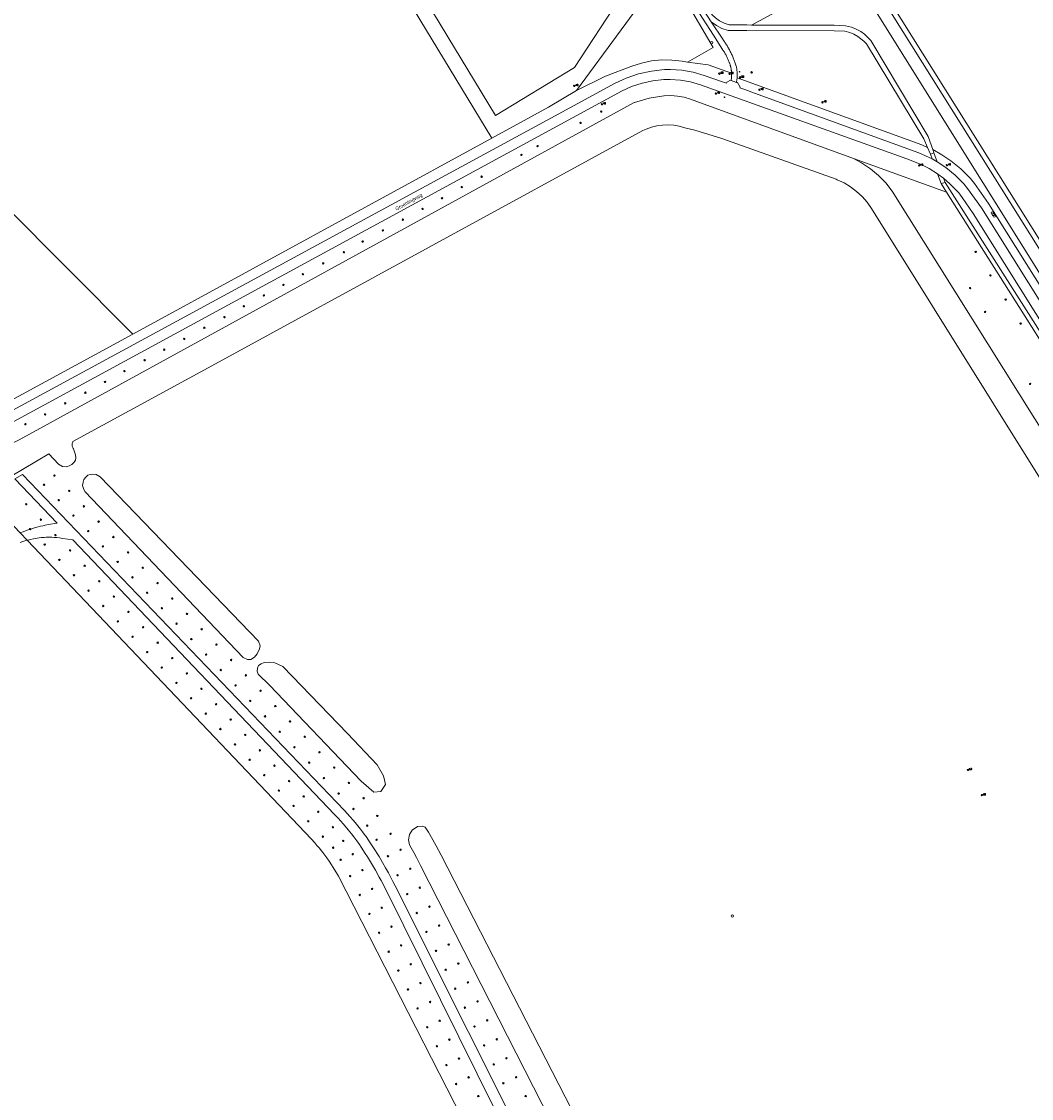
# Model space of a CAD drawing. Header units: metres. Extents: x 138165 to 154469, y 480134 to 494189.
# Tile 139 of 256: x 148041 to 148399, y 483100 to 483481. Entities that reach past the tile are written whole.
import ezdxf

# ---------------------------------------------------------------- set-up
doc = ezdxf.new("R2010")
doc.units = ezdxf.units.M
doc.header["$LTSCALE"] = 0.001
doc.header["$MEASUREMENT"] = 0
for name, color, linetype, lineweight in [('Level 5', 7, 'Continuous', 0), ('TOP-L-terrein schutting raster hek leuning', 7, 'Continuous', 0), ('TOP-L-topo objecten punt', 7, 'Continuous', 0), ('TOP-L-topo objecten vlak', 7, 'Continuous', 0), ('TOP-L-water beschoeiing', 7, 'Continuous', 0), ('TOP-T-topo huisnummering naamgeving', 7, 'Continuous', 0)]:
    doc.layers.add(name, color=color, linetype=linetype, lineweight=lineweight)
doc.styles.add('Style-INTL_ISO', font='INTL_ISO.shx')
doc.styles.add('Style-STANDARD', font='STANDARD.shx')

# ---------------------------------------------------------------- blocks, each defined once
blk = doc.blocks.new('24')
at = {"layer": 'TOP-L-topo objecten punt', "color": 7, "linetype": 'Continuous', "lineweight": 0}
for radius in [0.025, 0.0182, 0.0115, 0.005]:
    blk.add_circle((0, 0), radius, dxfattribs=at)
blk = doc.blocks.new('*U13')
at = {"layer": 'Level 5', "color": 7, "linetype": 'Continuous', "lineweight": 0}
blk.add_circle((0, 0), 0.0415, dxfattribs=at)
blk = doc.blocks.new('150')
at = {"layer": 'Level 5', "color": 7, "linetype": 'Continuous', "lineweight": 0}
blk.add_blockref('*U13', (0, 0), dxfattribs=at)
blk = doc.blocks.new('121')
at = {"layer": 'TOP-L-topo objecten punt', "color": 7, "linetype": 'Continuous', "lineweight": 0}
blk.add_circle((0, 0), 0.025, dxfattribs=at)
at = {"layer": 'TOP-L-topo objecten punt', "color": 7, "linetype": 'Continuous', "lineweight": 0, "style": 'Style-STANDARD'}
blk.add_text('LD', height=0.06, dxfattribs=at).set_placement((0.0483, 0))
blk = doc.blocks.new('10')
at = {"layer": 'TOP-L-topo objecten punt', "linetype": 'Continuous', "lineweight": 0}
blk.add_circle((0, 0), 0.0125, dxfattribs=at)
blk = doc.blocks.new('175')
at = {"layer": 'TOP-L-topo objecten punt', "color": 7, "linetype": 'Continuous', "lineweight": 0}
blk.add_circle((0, 0), 0.025, dxfattribs=at)
at = {"layer": 'TOP-L-topo objecten punt', "color": 7, "linetype": 'Continuous', "lineweight": 0, "style": 'Style-STANDARD'}
blk.add_text('SB', height=0.06, dxfattribs=at).set_placement((0.0483, 0))
blk = doc.blocks.new('11')
at = {"layer": 'TOP-L-topo objecten punt', "color": 7, "linetype": 'Continuous', "lineweight": 0}
blk.add_circle((0, 0), 0.025, dxfattribs=at)
at = {"layer": 'TOP-L-topo objecten punt', "color": 7, "linetype": 'Continuous', "lineweight": 0, "style": 'Style-STANDARD'}
blk.add_text('AB', height=0.06, dxfattribs=at).set_placement((0.0483, 0))
blk = doc.blocks.new('14')
at = {"layer": 'TOP-L-topo objecten punt', "color": 7, "linetype": 'Continuous', "lineweight": 0}
blk.add_circle((0, 0), 0.025, dxfattribs=at)
at = {"layer": 'TOP-L-topo objecten punt', "color": 7, "linetype": 'Continuous', "lineweight": 0, "style": 'Style-STANDARD'}
blk.add_text('VB', height=0.06, dxfattribs=at).set_placement((0.0483, 0))

msp = doc.modelspace()

# ---------------------------------------------------------------- linework, layer by layer
at = {"layer": 'TOP-L-terrein schutting raster hek leuning', "flags": 128}
msp.add_lwpolyline([(148207.25, 483063.9), (148211.03, 483065.79), (148153.34, 483178.51), (148152.7, 483179.6), (148151.86, 483180.97), (148151.52, 483181.52), (148150.89, 483182.49), (148150.03, 483183.79), (148149.24, 483184.94), (148148.54, 483185.92), (148147.8, 483186.86), (148147.33, 483187.44), (148146.47, 483188.49), (148145.74, 483189.35), (148144.98, 483190.24), (148143.8, 483191.57), (148043.12, 483297.37), (148040.66, 483299.96), (148028, 483313.26), (148026.89, 483312.22)], dxfattribs=at)
at = {"layer": 'TOP-L-topo objecten vlak', "flags": 128}
for points in [[(148114.12, 483604.47), (148185.98, 483648.7), (148268.84, 483513.5), (148236.94, 483464.67), (148208.92, 483447.74), (148114.12, 483604.47)], [(148137.61, 483555.34), (148207.69, 483439.64)], [(148325.38, 483521.99), (148326.04, 483522.4), (148326.89, 483522.93), (148341.28, 483500), (148608.6, 483073.9), (148654.54, 483000), (148786.42, 482787.86)], [(148325.38, 483521.99), (148607.06, 483073.05), (148785.15, 482787.15), (148785.44, 482786.43), (148785.52, 482786.2), (148785.73, 482785.56), (148785.83, 482785.19), (148785.92, 482784.89), (148786.04, 482784.39), (148786.14, 482783.91), (148786.18, 482783.67), (148786.23, 482783.38), (148786.33, 482782.69), (148786.37, 482782.23), (148786.41, 482781.74), (148786.43, 482781.12), (148786.43, 482780.53), (148786.42, 482780.09), (148786.4, 482779.78), (148786.36, 482779.31), (148786.31, 482778.84), (148786.26, 482778.45), (148786.18, 482777.97), (148786.11, 482777.59)], [(148322.44, 483518.98), (148334.12, 483500), (148428.99, 483348.11)], [(148299.63, 483479.75), (148298, 483479.76), (148291.67, 483479.8), (148289.91, 483480.41), (148288.27, 483481.27), (148286.87, 483482.29), (148285.71, 483483.4), (148284.61, 483484.8), (148278.99, 483495.2), (148277.99, 483497.69), (148277.11, 483500.4), (148276.45, 483503.07), (148275.98, 483505.67)], [(148237.7, 483456.61), (148267.65, 483497.45), (148276.78, 483487.45), (148286.09, 483471.85), (148276.97, 483466.56)], [(148285.38, 483480.91), (148281.43, 483486.89)], [(148316.39, 483488.92), (148299.63, 483479.75)], [(148279.87, 483485.8), (148286.15, 483476.16), (148289.35, 483471.13), (148289.52, 483470.89), (148289.69, 483470.63), (148289.86, 483470.38), (148290.02, 483470.12), (148290.18, 483469.85), (148290.33, 483469.59), (148290.48, 483469.32), (148290.63, 483469.05), (148290.77, 483468.78), (148290.91, 483468.51), (148291.04, 483468.23), (148291.17, 483467.95), (148291.29, 483467.67), (148291.41, 483467.39), (148291.52, 483467.1), (148291.63, 483466.82), (148291.69, 483466.66), (148291.76, 483466.49), (148291.83, 483466.32), (148291.89, 483466.15), (148291.95, 483465.97), (148292.01, 483465.79), (148292.06, 483465.62), (148292.12, 483465.44), (148292.17, 483465.27), (148292.21, 483465.09), (148292.26, 483464.91), (148292.3, 483464.73), (148292.33, 483464.55), (148292.37, 483464.37), (148292.4, 483464.18), (148292.43, 483464), (148292.46, 483463.82), (148292.48, 483463.64), (148292.51, 483463.46), (148292.52, 483463.27), (148292.54, 483463.09), (148292.55, 483462.9), (148292.56, 483462.72), (148292.56, 483462.71)], [(148285.38, 483480.91), (148287.21, 483479.57), (148289.12, 483478.57), (148291.33, 483477.8), (148297.99, 483477.76), (148328.84, 483477.66), (148332.62, 483477.52), (148334.38, 483477.08), (148335.86, 483476.49), (148337.23, 483475.73), (148338.38, 483474.91), (148339.34, 483474.07), (148340.29, 483473.05), (148360.66, 483439.46), (148361.93, 483436.44)], [(148294.51, 483461), (148294.52, 483461.08), (148294.53, 483461.36), (148294.54, 483461.64), (148294.55, 483461.92), (148294.54, 483462.2), (148294.54, 483462.47), (148294.53, 483462.72), (148294.51, 483463), (148294.49, 483463.27), (148294.47, 483463.52), (148294.44, 483463.79), (148294.41, 483464.07), (148294.37, 483464.35), (148294.32, 483464.62), (148294.27, 483464.9), (148294.18, 483465.22), (148294.07, 483465.56), (148293.96, 483465.89), (148293.85, 483466.23), (148293.74, 483466.56), (148293.62, 483466.89), (148293.52, 483467.18), (148293.39, 483467.51), (148293.26, 483467.83), (148293.13, 483468.16), (148292.99, 483468.49), (148292.85, 483468.81), (148292.73, 483469.09), (148292.58, 483469.41), (148292.43, 483469.73), (148292.28, 483470.04), (148292.12, 483470.36), (148291.96, 483470.67), (148291.8, 483470.99), (148291.63, 483471.3), (148291.46, 483471.6), (148291.29, 483471.91), (148291.11, 483472.22), (148290.95, 483472.48), (148290.77, 483472.78), (148290.58, 483473.08), (148290.39, 483473.37), (148290.22, 483473.62), (148290.03, 483473.92), (148289.83, 483474.21), (148289.62, 483474.5), (148289.42, 483474.78), (148285.38, 483480.91)], [(148363.77, 483435.68), (148362.21, 483440.25), (148341.89, 483474.25), (148340.74, 483475.5), (148339.62, 483476.48), (148338.3, 483477.43), (148336.71, 483478.3), (148335, 483478.98), (148332.9, 483479.52), (148328.88, 483479.66), (148299.63, 483479.75)], [(148036.8, 483342.71), (148224.47, 483444.53), (148227.24, 483446.07), (148251.37, 483459.14), (148255.25, 483460.92), (148259.64, 483462.42), (148264.15, 483463.46), (148268.76, 483464.02), (148270.93, 483464.04), (148274.98, 483463.75), (148278.98, 483463.05), (148282.89, 483461.92), (148289.02, 483459.78), (148290.73, 483459.21), (148290.84, 483459.51), (148292.21, 483460.21), (148292.4, 483460.16)], [(148276.97, 483466.56), (148275.07, 483466.93), (148271.46, 483467.34), (148267.83, 483467.37), (148264.22, 483467.02), (148260.66, 483466.29), (148257.2, 483465.2), (148247.91, 483461.67), (148237.7, 483456.61)], [(148292.56, 483462.71), (148284.33, 483465.65), (148276.97, 483466.56)], [(148080.49, 483370.3), (147989.12, 483462.14)], [(148032.86, 483336.46), (148252.54, 483455.75), (148253.57, 483456.31), (148257.14, 483457.93), (148260.87, 483459.18), (148264.7, 483460.02), (148268.6, 483460.47), (148270.83, 483460.5), (148274.47, 483460.25), (148278.05, 483459.63), (148281.56, 483458.63), (148354.62, 483432.38), (148359.75, 483430.34), (148362.51, 483428.94), (148365.48, 483427.03)], [(148292.4, 483460.16), (148292.52, 483461.09), (148292.54, 483461.28), (148292.55, 483461.46), (148292.56, 483461.65), (148292.57, 483461.83), (148292.57, 483461.98), (148292.57, 483462.17), (148292.57, 483462.35), (148292.57, 483462.54), (148292.56, 483462.71)], [(148294.34, 483459.44), (148292.4, 483460.16)], [(148294.51, 483461), (148294.5, 483460.8), (148294.47, 483460.54), (148294.34, 483459.44)], [(148361.93, 483436.44), (148360.17, 483437.26), (148359.95, 483437.35), (148294.51, 483461)], [(148237.7, 483456.61), (148227.78, 483450.65), (148207.69, 483439.64)], [(148294.34, 483459.44), (148294.67, 483459.37), (148295.62, 483457.72), (148295.52, 483457.47), (148297.26, 483456.87), (148300.7, 483455.57), (148358.9, 483434.54), (148363.54, 483432.38)], [(148335.73, 483432.49), (148280.21, 483452.64), (148278.02, 483453.54), (148275.74, 483454.2), (148273.4, 483454.62), (148271.04, 483454.8), (148268.66, 483454.72), (148268.63, 483454.72), (148263.34, 483453.82), (148258.17, 483452.38), (148258.11, 483452.35), (148040.29, 483332.87), (148027.66, 483326.94), (148015.76, 483327.6), (147673, 483143.4)], [(148037.69, 483320.14), (148050.78, 483327.94), (148054.2, 483324.36), (148055.69, 483323.51), (148057.17, 483323.3), (148058.23, 483323.78), (148058.99, 483324.23), (148059.75, 483324.96), (148060.2, 483325.71), (148060.33, 483326.54), (148060.3, 483327.61), (148059.92, 483328.67), (148059.48, 483329.68), (148059.36, 483329.9), (148059.24, 483330.16), (148059.16, 483330.42), (148059.1, 483330.69), (148059.07, 483330.97), (148059.07, 483331.25), (148059.1, 483331.53), (148059.16, 483331.8), (148059.25, 483332.07), (148059.35, 483332.31), (148109.85, 483359.86), (148261.19, 483442.4), (148262.32, 483442.92), (148264.2, 483443.6), (148266.13, 483444.07), (148268.11, 483444.35), (148270.1, 483444.41), (148272.09, 483444.27), (148274.05, 483443.91), (148275.97, 483443.36), (148279.58, 483442.51), (148289.09, 483439.54), (148329.54, 483425.16), (148329.96, 483424.99), (148332.39, 483423.86), (148334.69, 483422.48), (148336.84, 483420.86), (148338.8, 483419.04), (148340.56, 483417.01), (148342.09, 483414.82), (148450.69, 483240.95)], [(148207.69, 483439.64), (148080.49, 483370.3)], [(148080.49, 483370.3), (148034.8, 483345.4), (147946.61, 483434.97)], [(148362.96, 483433.98), (148361.93, 483436.44)], [(148362.96, 483433.98), (148364.18, 483434.48)], [(148363.54, 483432.38), (148362.96, 483433.98)], [(148363.77, 483435.68), (148364.18, 483434.48)], [(148428.99, 483348.11), (148428.36, 483348.22), (148428.04, 483348.28), (148427.41, 483348.41), (148426.78, 483348.55), (148426.15, 483348.69), (148383.57, 483416.58), (148378.55, 483423.68), (148377.11, 483425.45), (148373.78, 483428.82), (148370.22, 483431.72), (148367.01, 483433.85), (148363.77, 483435.68)], [(148364.18, 483434.48), (148365.39, 483431.33)], [(148368.7, 483420.57), (148335.73, 483432.49)], [(148461.58, 483242.05), (148349.46, 483420.97), (148347.15, 483423.89), (148344.56, 483426.54), (148341.71, 483428.9), (148338.62, 483430.96), (148335.73, 483432.49)], [(148365.39, 483431.33), (148363.54, 483432.38)], [(148365.39, 483431.33), (148368.44, 483429.3), (148371.76, 483426.6), (148374.78, 483423.56), (148376.16, 483421.87), (148381.03, 483414.98), (148631.86, 483014.9), (148633.34, 483012.17), (148635.17, 483007.98), (148636.55, 483003.61), (148638.92, 482995.42)], [(148365.48, 483427.03), (148366.78, 483423.6)], [(148365.48, 483427.03), (148365.55, 483426.99), (148367.57, 483425.55)], [(148368.14, 483424.05), (148366.78, 483423.6)], [(148366.78, 483423.6), (148368.7, 483420.57)], [(148633.25, 483002.28), (148631.55, 483007.33), (148629.32, 483012.17), (148628.92, 483012.91), (148378.09, 483413.05), (148374.26, 483418.7), (148373, 483420.31), (148369.86, 483423.56), (148367.57, 483425.55)], [(148367.57, 483425.55), (148368.14, 483424.05)], [(148368.14, 483424.05), (148483.22, 483243.33), (148633.25, 483002.28)], [(148368.7, 483420.57), (148481.53, 483242.26), (148598.72, 483054.73)], [(148225.14, 483071.95), (148173.44, 483175.03), (148172.67, 483176.53), (148171.05, 483179.59), (148170.06, 483181.39), (148168.93, 483183.36), (148167.72, 483185.39), (148165.81, 483188.48), (148164.62, 483190.32), (148163.14, 483192.47), (148162.83, 483192.9), (148161.92, 483194.13), (148161.2, 483195.08), (148159.79, 483196.85), (148158.7, 483198.15), (148157.41, 483199.63), (148155.54, 483201.65), (148041.43, 483320.68), (148038.71, 483319.08)], [(148038.71, 483319.08), (148053.7, 483303.36), (148050.57, 483302.89), (148049.55, 483302.69), (148048.8, 483302.53), (148047.85, 483302.31), (148047.01, 483302.09), (148046.03, 483301.83), (148045.4, 483301.64), (148044.4, 483301.33), (148043.52, 483301.04), (148042.54, 483300.69), (148041.7, 483300.37), (148040.93, 483300.07)], [(148063.19, 483315.28), (148063.65, 483314.47), (148119.64, 483255.86), (148121.13, 483255.15), (148122.29, 483255.15), (148123.57, 483255.94), (148124.6, 483257.16), (148125.34, 483258.93), (148125.64, 483260.03), (148125.09, 483261.61), (148069.01, 483319.79), (148067.54, 483320.59), (148066.36, 483320.78), (148065.41, 483320.69), (148064.56, 483320.36), (148063.85, 483319.74), (148063.23, 483318.93), (148062.9, 483317.89), (148062.76, 483316.76), (148062.9, 483316.05), (148063.19, 483315.28)], [(148040.68, 483296.57), (148041.63, 483296.91), (148042.66, 483297.24), (148043.12, 483297.37), (148043.39, 483297.44), (148044.3, 483297.67), (148045.4, 483297.91), (148045.94, 483298.01), (148046.67, 483298.12), (148047.43, 483298.23), (148048.15, 483298.3), (148049.12, 483298.38), (148049.84, 483298.41), (148050.74, 483298.43), (148051.81, 483298.42), (148052.72, 483298.37), (148053.68, 483298.29), (148054.59, 483298.19), (148055.73, 483298.02), (148059.32, 483297.46), (148151.98, 483200.28), (148153.25, 483198.95), (148154.22, 483197.89), (148155.04, 483196.97), (148156.36, 483195.42), (148156.78, 483194.92), (148157.93, 483193.48), (148158.77, 483192.41), (148159.85, 483190.95), (148160.77, 483189.66), (148161.41, 483188.74), (148162.87, 483186.53), (148163.67, 483185.25), (148165.08, 483182.95), (148166.49, 483180.53), (148167.81, 483178.16), (148168.47, 483176.92), (148169.96, 483174.03), (148215.48, 483082.27)], [(148169.35, 483214.03), (148167.06, 483217.82), (148156.52, 483229), (148133.68, 483252.7), (148130.83, 483253.93), (148128.81, 483254.17), (148127.04, 483254.11), (148126.01, 483253.62), (148125.09, 483253.02), (148124.67, 483252.1), (148124.6, 483251), (148124.97, 483249.96), (148128.93, 483246.12), (148161.43, 483212.1), (148165.91, 483208.16), (148168.34, 483208.45), (148169.99, 483210.88), (148169.35, 483214.03)], [(148241.63, 483083.56), (148235.97, 483095.75), (148189.72, 483185.94), (148187.93, 483189.24), (148186.74, 483191.35), (148185.19, 483193.99), (148184.11, 483195.78), (148182.97, 483196.19), (148181.4, 483196.02), (148179.48, 483194.8), (148178.52, 483193.22), (148178.17, 483191.3), (148178.52, 483189.53), (148179.12, 483188.48), (148180.03, 483186.82), (148180.95, 483185.05), (148182.35, 483182.19), (148234.71, 483079.75), (148241.63, 483083.56)]]:
    msp.add_lwpolyline(points, dxfattribs=at)
at = {"layer": 'TOP-L-water beschoeiing', "flags": 128}
msp.add_lwpolyline([(148341.28, 483500), (148608.6, 483073.9), (148654.54, 483000)], dxfattribs=at)

# ---------------------------------------------------------------- block references
at = {"layer": 'TOP-L-topo objecten punt', "xscale": 10, "yscale": 10, "zscale": 10}
for name, p in [('150', (148285.54, 483473.45)), ('175', (148288.23, 483462.54)), ('14', (148291.83, 483462.44)), ('10', (148295.41, 483463.22)), ('175', (148295.58, 483461.22)), ('14', (148295.58, 483461.22)), ('11', (148295.58, 483461.22)), ('24', (148299.67, 483463)), ('11', (148236.86, 483458.18)), ('14', (148302.43, 483456.81)), ('14', (148287, 483455.48)), ('10', (148290.07, 483454.16)), ('11', (148324.73, 483452.39)), ('24', (148246.42, 483449.12)), ('14', (148246.62, 483451.69)), ('24', (148239.07, 483445.11)), ('24', (148218.14, 483433.77)), ('24', (148223.86, 483436.89)), ('11', (148359.01, 483430.04)), ('11', (148368.81, 483430.11)), ('24', (148204.06, 483426.06)), ('24', (148197.02, 483422.36)), ('24', (148190.03, 483418.44)), ('24', (148183.13, 483414.66)), ('24', (148176.18, 483410.84)), ('150', (148384.92, 483413.18)), ('150', (148385.28, 483412.63)), ('150', (148385.61, 483412.11)), ('24', (148169.11, 483407.05)), ('24', (148161.94, 483403.12)), ('24', (148155.27, 483399.33)), ('24', (148379, 483399.45)), ('24', (148147.97, 483395.39)), ('24', (148140.78, 483391.53)), ('24', (148133.89, 483387.77)), ('24', (148384.24, 483391.13)), ('24', (148126.95, 483384.03)), ('24', (148377.04, 483386.64)), ('24', (148119.85, 483380.21)), ('24', (148389.62, 483382.56)), ('24', (148113, 483376.34)), ('24', (148382.32, 483378.2)), ('24', (148105.85, 483372.59)), ('24', (148394.93, 483374.07)), ('24', (148098.73, 483368.64)), ('24', (148091.68, 483364.82)), ('24', (148084.73, 483361.08)), ('24', (148077.58, 483357.24)), ('24', (148070.7, 483353.41)), ('24', (148063.73, 483349.6)), ('24', (148398.26, 483352.71)), ('24', (148056.59, 483345.84)), ('24', (148049.47, 483341.89)), ('24', (148042.5, 483338.46)), ('24', (148052.8, 483320.27)), ('24', (148049.09, 483317.03)), ('24', (148054.31, 483311.56)), ('24', (148058.01, 483314.83)), ('24', (148042.81, 483310.1)), ('24', (148063.23, 483309.39)), ('24', (148047.98, 483304.66)), ('24', (148059.52, 483306.1)), ('24', (148068.44, 483303.95)), ('24', (148044.15, 483301.31)), ('24', (148064.74, 483300.63)), ('24', (148053.15, 483299.21)), ('24', (148073.65, 483298.51)), ('24', (148049.33, 483295.86)), ('24', (148058.32, 483293.77)), ('24', (148069.96, 483295.17)), ('24', (148078.87, 483293.07)), ('24', (148054.52, 483290.42)), ('24', (148063.49, 483288.33)), ('24', (148075.18, 483289.7)), ('24', (148059.7, 483284.98)), ('24', (148084.08, 483287.63)), ('24', (148068.66, 483282.88)), ('24', (148080.39, 483284.24)), ('24', (148089.29, 483282.19)), ('24', (148064.89, 483279.53)), ('24', (148073.83, 483277.44)), ('24', (148085.61, 483278.77)), ('24', (148070.07, 483274.09)), ('24', (148090.83, 483273.3)), ('24', (148094.51, 483276.75)), ('24', (148079, 483272)), ('24', (148099.72, 483271.31)), ('24', (148075.25, 483268.65)), ('24', (148084.17, 483266.56)), ('24', (148096.04, 483267.84)), ('24', (148104.93, 483265.87)), ('24', (148080.44, 483263.21)), ('24', (148101.26, 483262.37)), ('24', (148089.34, 483261.11)), ('24', (148110.15, 483260.43)), ('24', (148085.62, 483257.76)), ('24', (148094.51, 483255.67)), ('24', (148106.48, 483256.91)), ('24', (148115.36, 483254.99)), ('24', (148090.8, 483252.32)), ('24', (148099.68, 483250.23)), ('24', (148111.7, 483251.44)), ('24', (148095.99, 483246.88)), ('24', (148120.57, 483249.55)), ('24', (148104.85, 483244.78)), ('24', (148116.91, 483245.98)), ('24', (148125.79, 483244.11)), ('24', (148101.17, 483241.43)), ('24', (148110.02, 483239.34)), ('24', (148122.13, 483240.51)), ('24', (148106.36, 483235.99)), ('24', (148127.35, 483235.04)), ('24', (148131, 483238.67)), ('24', (148115.19, 483233.9)), ('24', (148136.21, 483233.23)), ('24', (148111.54, 483230.55)), ('24', (148120.36, 483228.46)), ('24', (148132.56, 483229.58)), ('24', (148141.43, 483227.79)), ('24', (148116.73, 483225.11)), ('24', (148137.78, 483224.11)), ('24', (148121.91, 483219.66)), ('24', (148125.53, 483223.01)), ('24', (148146.64, 483222.35)), ('24', (148130.7, 483217.57)), ('24', (148143, 483218.65)), ('24', (148151.85, 483216.91)), ('121', (148376.29, 483216.06)), ('24', (148127.09, 483214.22)), ('24', (148135.87, 483212.13)), ('24', (148148.22, 483213.18)), ('24', (148132.28, 483208.78)), ('24', (148157.07, 483211.47)), ('24', (148141.04, 483206.69)), ('24', (148153.43, 483207.72)), ('24', (148162.28, 483206.03)), ('121', (148381.2, 483207.14)), ('24', (148137.46, 483203.34)), ('24', (148146.21, 483201.24)), ('24', (148158.65, 483202.25)), ('24', (148142.65, 483197.89)), ('24', (148167.11, 483199.8)), ('24', (148151.38, 483195.8)), ('24', (148163.53, 483196.35)), ('24', (148171.83, 483193.45)), ('24', (148147.83, 483192.45)), ('24', (148155.03, 483190.96)), ('24', (148166.86, 483191.34)), ('24', (148151.48, 483188.54)), ('24', (148158.44, 483186.25)), ('24', (148170.89, 483185.51)), ('24', (148175.35, 483187.81)), ('24', (148154.13, 483184.26)), ('24', (148157.5, 483178.49)), ('24', (148161.86, 483180.61)), ('24', (148174.29, 483178.81)), ('24', (148178.76, 483181.1)), ('24', (148165.28, 483173.94)), ('24', (148182.17, 483174.39)), ('24', (148160.91, 483171.8)), ('24', (148177.7, 483172.12)), ('24', (148168.7, 483167.27)), ('24', (148185.57, 483167.68)), ('24', (148164.32, 483165.11)), ('24', (148181.1, 483165.42)), ('150', (148292.86, 483164.36)), ('24', (148172.11, 483160.6)), ('24', (148184.51, 483158.72)), ('24', (148188.98, 483160.97)), ('24', (148167.73, 483158.42)), ('24', (148171.14, 483151.73)), ('24', (148175.53, 483153.93)), ('24', (148187.91, 483152.03)), ('24', (148192.39, 483154.26)), ('24', (148178.95, 483147.27)), ('24', (148195.8, 483147.55)), ('24', (148174.56, 483145.04)), ('24', (148191.32, 483145.33)), ('24', (148182.37, 483140.6)), ('24', (148199.2, 483140.84)), ('24', (148177.97, 483138.35)), ('24', (148194.72, 483138.63)), ('24', (148185.79, 483133.93)), ('24', (148202.61, 483134.14)), ('24', (148181.38, 483131.66)), ('24', (148198.12, 483131.93)), ('24', (148184.79, 483124.97)), ('24', (148189.2, 483127.26)), ('24', (148201.53, 483125.24)), ('24', (148206.02, 483127.43)), ('24', (148192.62, 483120.59)), ('24', (148209.42, 483120.72)), ('24', (148188.2, 483118.28)), ('24', (148204.93, 483118.54)), ('24', (148196.04, 483113.92)), ('24', (148212.83, 483114.01)), ('24', (148191.61, 483111.58)), ('24', (148208.34, 483111.84)), ('24', (148199.46, 483107.25)), ('24', (148216.24, 483107.3)), ('24', (148195.02, 483104.89)), ('24', (148211.74, 483105.15)), ('24', (148202.88, 483100.59)), ('24', (148219.65, 483100.59))]:
    msp.add_blockref(name, p, dxfattribs=at)

# ---------------------------------------------------------------- texts
at = {"layer": 'TOP-T-topo huisnummering naamgeving', "style": 'Style-INTL_ISO'}
msp.add_text('Groenlingweg', height=1.25, rotation=29, dxfattribs=at).set_placement((148173.92, 483414.02))

doc.saveas('drawing.dxf')
